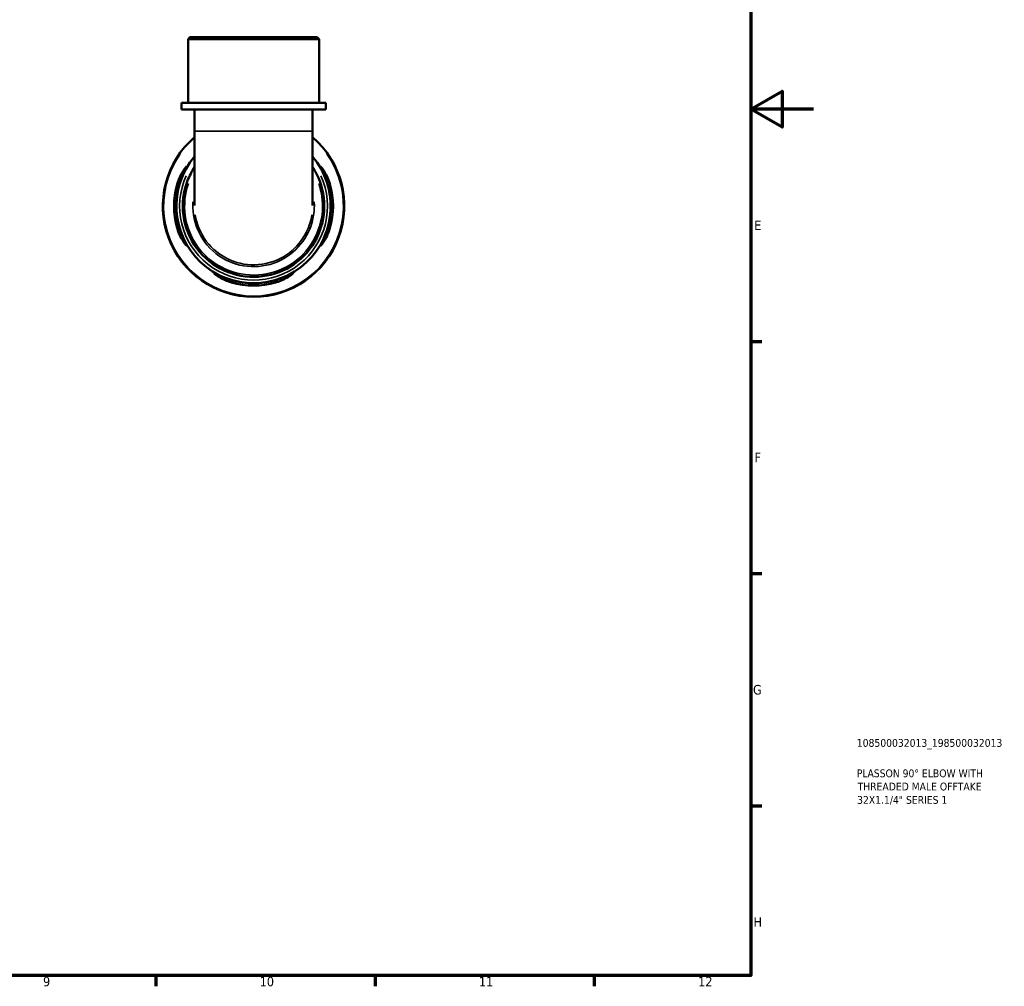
# Model space of a CAD drawing. Header units: millimetres. Extents: x 0 to 902, y -200 to 594.
# Tile 4 of 5: x 587 to 902, y 17 to 326. Entities that reach past the tile are written whole.
import ezdxf

# ---------------------------------------------------------------- set-up
doc = ezdxf.new("R2010")
doc.units = ezdxf.units.MM
for name, color, linetype, lineweight in [('Border (ANSI)', 7, 'Continuous', 70), ('Title (ISO)', 7, 'Continuous', 50), ('Visible (ANSI)', 7, 'Continuous', 50), ('Visible Narrow (ANSI)', 7, 'Continuous', 35)]:
    doc.layers.add(name, color=color, linetype=linetype, lineweight=lineweight)
doc.styles.add('Note Text (ANSI)', font='tahoma.ttf')
doc.styles.add('Note Text (ISO)', font='tahoma.ttf')

# ---------------------------------------------------------------- blocks, each defined once
blk = doc.blocks.new('Borders Default Border')
at = {"layer": 'Border (ANSI)'}
for p, q in [((821, 222.75), (824.45, 222.75)), ((821, 148.5), (824.45, 148.5)), ((821, 74.25), (824.45, 74.25)), ((630.75, 20), (630.75, 16.55)), ((700.83, 20), (700.83, 16.55)), ((770.92, 20), (770.92, 16.55))]:
    blk.add_line(p, q, dxfattribs=at)
at = {"layer": 'Border (ANSI)', "flags": 128}
for points in [[(20, 20), (20, 574), (821, 574), (821, 20), (20, 20)], [(841, 297), (821, 297), (831, 302.77), (831, 291.23), (821, 297)]]:
    blk.add_lwpolyline(points, dxfattribs=at)
at = {"layer": 'Border (ANSI)', "color": 230, "true_color": 0xff0080, "attachment_point": 7, "style": 'Note Text (ANSI)'}
for s, insert, char_height in [('E', (822.05, 258.35), 3.05), ('F', (822.14, 184.1), 3.05), ('G', (821.66, 109.79), 3.05), ('H', (821.81, 35.6), 3.05), ('9', (594.7, 16.49), 3.05), ('10', (663.96, 16.49), 3.048), ('11', (734.04, 16.55), 3.048), ('12', (804.13, 16.55), 3.048)]:
    blk.add_mtext(s, dxfattribs=dict(at, insert=insert, char_height=char_height))
blk = doc.blocks.new('Title Blocks ISO')
at = {"layer": 'Title (ISO)', "color": 232, "true_color": 0xca0064, "style": 'Note Text (ISO)'}
for tag, p in [('PART_NUMBER_001', (33.84, 73.13)), ('DESCRIPTION_001', (33.84, 63.4)), ('DESCRIPTION_002', (34.09, 59.18)), ('DESCRIPTION_003', (33.93, 54.9))]:
    blk.add_attdef(tag, p, '', height=2.5, dxfattribs=at)

msp = doc.modelspace()

# ---------------------------------------------------------------- linework, layer by layer
at = {"layer": 'Visible (ANSI)'}
for p, q in [((641.624, 319.991), (641.044, 319.411)), ((682.954, 319.411), (641.044, 319.411)), ((641.044, 298.991), (641.044, 319.411)), ((641.624, 319.991), (682.374, 319.991)), ((682.374, 319.991), (682.954, 319.411)), ((682.954, 298.991), (682.954, 319.411)), ((685.05, 298.991), (638.949, 298.991)), ((638.949, 296.891), (638.949, 298.991)), ((685.05, 296.891), (638.949, 296.891)), ((643.14, 296.891), (643.14, 289.926)), ((680.859, 296.891), (680.859, 289.926)), ((685.05, 296.891), (685.05, 298.991)), ((643.14, 289.926), (643.14, 266.164)), ((680.859, 266.164), (680.859, 289.926))]:
    msp.add_line(p, q, dxfattribs=at)
for radius, start, end in [(29, 130.56631, 49.43369), (24.65, 139.91511, 40.08489), (25.402, 163.91015, 196.08985), (24.653, 163.40737, 196.59263), (24.653, 343.40737, 16.59263), (25.402, 343.91015, 16.08985), (24.653, 253.40737, 286.59263), (25.402, 253.91015, 286.08985)]:
    msp.add_arc((661.999, 265.991), radius, start, end, dxfattribs=at)
for points, knots in [([(637.592, 273.031), (637.66, 273.266), (637.733, 273.499), (638.019, 274.349), (638.26, 274.942), (638.835, 276.172), (639.177, 276.781), (639.792, 277.743), (640.067, 278.111), (640.424, 278.524), (640.534, 278.622), (640.631, 278.638), (640.626, 278.569), (640.511, 278.257), (640.385, 277.993), (640.02, 277.232), (639.764, 276.702), (639.222, 275.46), (638.935, 274.74), (638.569, 273.668), (638.468, 273.35), (638.373, 273.031)], [-1.976537, -1.976537, -1.976537, -1.976537, -1.9030487, -1.9030487, -1.7054356, -1.7054356, -1.457634, -1.457634, -1.2250225, -1.2250225, -1.0491036, -1.0491036, -0.8871083, -0.8871083, -0.6981528, -0.6981528, -0.4672574, -0.4672574, -0.2235738, -0.2235738, -0.1232095, -0.1232095, -0.1232095, -0.1232095]), ([(643.142, 278.479), (642.243, 277.121), (641.488, 275.667), (639.532, 270.606), (639.074, 266.715), (640.097, 259.171), (641.585, 255.528), (646.123, 249.442), (649.152, 246.995), (656.007, 243.857), (659.824, 243.164), (667.166, 243.677), (670.689, 244.8), (676.976, 248.627), (679.689, 251.4), (683.32, 257.671), (684.355, 261.092), (684.805, 268.225), (684.13, 271.936), (682.124, 276.39), (681.532, 277.462), (680.858, 278.48)], [-6.8681135, -6.8681135, -6.8681135, -6.8681135, -6.652082, -6.652082, -6.1484086, -6.1484086, -5.6424525, -5.6424525, -5.1416304, -5.1416304, -4.6425477, -4.6425477, -4.1655429, -4.1655429, -3.666455, -3.666455, -3.2045765, -3.2045765, -2.7185814, -2.7185814, -2.5566855, -2.5566855, -2.5566855, -2.5566855]), ([(685.626, 273.031), (685.563, 273.241), (685.498, 273.451), (685.219, 274.305), (684.985, 274.93), (684.488, 276.141), (684.224, 276.715), (683.787, 277.634), (683.61, 277.992), (683.413, 278.441), (683.371, 278.567), (683.397, 278.658), (683.465, 278.621), (683.722, 278.365), (683.935, 278.107), (684.484, 277.329), (684.837, 276.764), (685.496, 275.496), (685.805, 274.804), (686.193, 273.727), (686.305, 273.381), (686.406, 273.031)], [-1.9566469, -1.9566469, -1.9566469, -1.9566469, -1.8907363, -1.8907363, -1.685466, -1.685466, -1.4592397, -1.4592397, -1.2519448, -1.2519448, -1.0855647, -1.0855647, -0.9191225, -0.9191225, -0.710223, -0.710223, -0.4527267, -0.4527267, -0.2140161, -0.2140161, -0.1042525, -0.1042525, -0.1042525, -0.1042525]), ([(638.373, 258.951), (638.435, 258.741), (638.501, 258.532), (638.78, 257.677), (639.013, 257.053), (639.51, 255.842), (639.774, 255.268), (640.211, 254.349), (640.388, 253.991), (640.585, 253.541), (640.627, 253.415), (640.601, 253.325), (640.534, 253.362), (640.276, 253.617), (640.064, 253.875), (639.514, 254.653), (639.162, 255.219), (638.502, 256.487), (638.194, 257.178), (637.806, 258.255), (637.693, 258.602), (637.592, 258.951)], [-1.9566469, -1.9566469, -1.9566469, -1.9566469, -1.8907363, -1.8907363, -1.685466, -1.685466, -1.4592397, -1.4592397, -1.2519448, -1.2519448, -1.0855647, -1.0855647, -0.9191225, -0.9191225, -0.710223, -0.710223, -0.4527267, -0.4527267, -0.2140161, -0.2140161, -0.1042525, -0.1042525, -0.1042525, -0.1042525]), ([(686.406, 258.951), (686.338, 258.717), (686.266, 258.484), (685.979, 257.633), (685.739, 257.04), (685.164, 255.81), (684.821, 255.202), (684.206, 254.24), (683.931, 253.871), (683.574, 253.459), (683.465, 253.36), (683.368, 253.344), (683.372, 253.413), (683.488, 253.725), (683.613, 253.99), (683.979, 254.751), (684.234, 255.281), (684.777, 256.523), (685.063, 257.243), (685.429, 258.315), (685.53, 258.632), (685.626, 258.951)], [-1.976537, -1.976537, -1.976537, -1.976537, -1.9030487, -1.9030487, -1.7054356, -1.7054356, -1.457634, -1.457634, -1.2250225, -1.2250225, -1.0491036, -1.0491036, -0.8871083, -0.8871083, -0.6981528, -0.6981528, -0.4672574, -0.4672574, -0.2235738, -0.2235738, -0.1232095, -0.1232095, -0.1232095, -0.1232095]), ([(654.959, 241.584), (654.725, 241.652), (654.492, 241.725), (653.641, 242.011), (653.048, 242.252), (651.818, 242.827), (651.21, 243.17), (650.248, 243.784), (649.879, 244.059), (649.467, 244.416), (649.368, 244.526), (649.352, 244.623), (649.421, 244.618), (649.733, 244.503), (649.998, 244.377), (650.759, 244.012), (651.289, 243.756), (652.531, 243.214), (653.251, 242.927), (654.323, 242.562), (654.64, 242.46), (654.959, 242.365)], [-1.976537, -1.976537, -1.976537, -1.976537, -1.9030487, -1.9030487, -1.7054356, -1.7054356, -1.457634, -1.457634, -1.2250225, -1.2250225, -1.0491036, -1.0491036, -0.8871083, -0.8871083, -0.6981528, -0.6981528, -0.4672574, -0.4672574, -0.2235738, -0.2235738, -0.1232095, -0.1232095, -0.1232095, -0.1232095]), ([(669.039, 242.365), (669.249, 242.428), (669.458, 242.493), (670.313, 242.772), (670.938, 243.005), (672.148, 243.502), (672.722, 243.766), (673.642, 244.203), (674, 244.38), (674.449, 244.577), (674.575, 244.619), (674.666, 244.593), (674.629, 244.526), (674.373, 244.268), (674.115, 244.056), (673.337, 243.506), (672.772, 243.154), (671.503, 242.494), (670.812, 242.186), (669.735, 241.798), (669.389, 241.685), (669.039, 241.584)], [-1.9566469, -1.9566469, -1.9566469, -1.9566469, -1.8907363, -1.8907363, -1.685466, -1.685466, -1.4592397, -1.4592397, -1.2519448, -1.2519448, -1.0855647, -1.0855647, -0.9191225, -0.9191225, -0.710223, -0.710223, -0.4527267, -0.4527267, -0.2140161, -0.2140161, -0.1042525, -0.1042525, -0.1042525, -0.1042525])]:
    msp.add_open_spline(points, degree=3, knots=knots, dxfattribs=at)
at = {"layer": 'Visible Narrow (ANSI)'}
for p, q in [((643.372, 289.926), (680.626, 289.926)), ((637.631, 273.031), (638.334, 273.031)), ((685.665, 273.031), (686.367, 273.031)), ((638.334, 258.951), (637.631, 258.951)), ((686.367, 258.951), (685.665, 258.951)), ((654.959, 241.623), (654.959, 242.326)), ((669.039, 242.326), (669.039, 241.623))]:
    msp.add_line(p, q, dxfattribs=at)
for radius, start, end in [(28.75, 144.89456, 35.10544), (23.635, 155.64113, 24.35887)]:
    msp.add_arc((661.999, 265.991), radius, start, end, dxfattribs=at)
for points, knots in [([(682.834, 273.211), (683.784, 270.456), (684.186, 267.512), (683.786, 261.217), (682.776, 257.883), (679.236, 251.773), (676.593, 249.071), (670.467, 245.343), (667.033, 244.25), (659.88, 243.749), (656.161, 244.425), (649.481, 247.481), (646.53, 249.865), (642.107, 255.794), (640.655, 259.345), (639.69, 266.439), (640.041, 269.957), (641.163, 273.211)], [2.8080076, 2.8080076, 2.8080076, 2.8080076, 3.2045765, 3.2045765, 3.666455, 3.666455, 4.1655429, 4.1655429, 4.6425477, 4.6425477, 5.1416304, 5.1416304, 5.6424525, 5.6424525, 6.1484086, 6.1484086, 6.6167912, 6.6167912, 6.6167912, 6.6167912]), ([(642.609, 267.385), (642.521, 266.002), (642.578, 264.609), (643.258, 260.074), (644.522, 257.03), (648.425, 251.794), (651.115, 249.647), (657.113, 246.998), (660.393, 246.446), (666.915, 246.989), (670.145, 248.131), (675.379, 251.682), (677.467, 253.957), (680.453, 259.286), (681.31, 262.357), (681.442, 266.1), (681.433, 266.744), (681.392, 267.386)], [-1.6247328, -1.6247328, -1.6247328, -1.6247328, -1.4123583, -1.4123583, -0.9222276, -0.9222276, -0.4119212, -0.4119212, 0.0822438, 0.0822438, 0.5904686, 0.5904686, 1.0510613, 1.0510613, 1.5261832, 1.5261832, 1.6247227, 1.6247227, 1.6247227, 1.6247227]), ([(680.627, 263.205), (680.277, 260.984), (679.534, 258.824), (677.007, 254.317), (674.982, 252.11), (669.903, 248.665), (666.769, 247.557), (660.441, 247.03), (657.259, 247.565), (651.438, 250.136), (648.828, 252.218), (645.065, 257.267), (643.845, 260.176), (643.37, 263.205)], [-1.4059367, -1.4059367, -1.4059367, -1.4059367, -1.0510613, -1.0510613, -0.5904686, -0.5904686, -0.0822438, -0.0822438, 0.4119212, 0.4119212, 0.9222276, 0.9222276, 1.4059478, 1.4059478, 1.4059478, 1.4059478])]:
    msp.add_open_spline(points, degree=3, knots=knots, dxfattribs=at)

# ---------------------------------------------------------------- block references
msp.add_blockref('Borders Default Border', (0, 0))
msp.add_blockref('Title Blocks ISO', (821, 20)).add_auto_attribs({'PART_NUMBER_001': '108500032013_198500032013', 'DESCRIPTION_001': 'PLASSON 90° ELBOW WITH', 'DESCRIPTION_002': 'THREADED MALE OFFTAKE', 'DESCRIPTION_003': '32X1.1/4" SERIES 1'})

doc.saveas('drawing.dxf')
